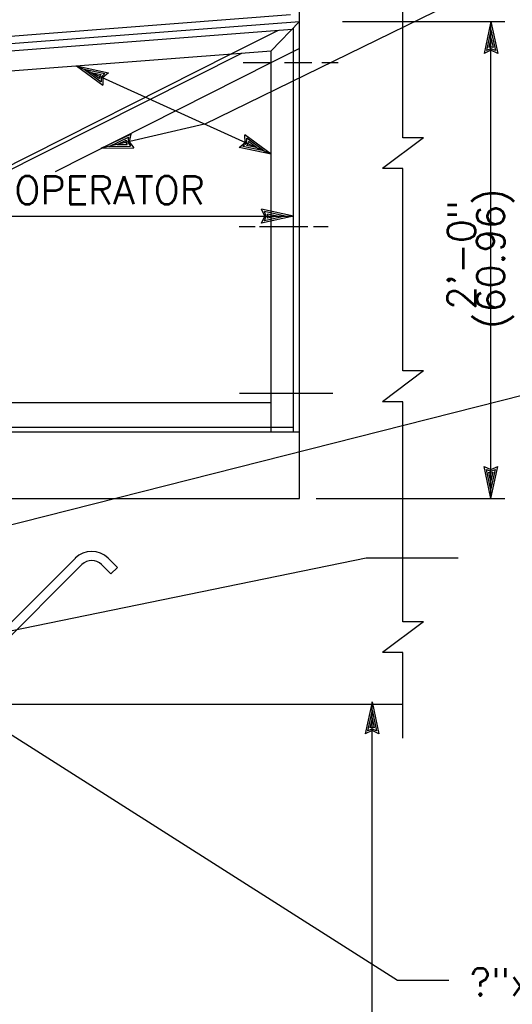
# Model space of a CAD drawing. Extents: x -23 to 2859, y -15 to 3983.
# Tile 19 of 50: x 3.25 to 5.46, y 7.45 to 11.88. Entities that reach past the tile are written whole.
import ezdxf
from ezdxf.enums import TextEntityAlignment as Align

# ---------------------------------------------------------------- set-up
doc = ezdxf.new("R2010")
doc.units = 0
doc.header["$LTSCALE"] = 25.4
doc.header["$MEASUREMENT"] = 0
doc.linetypes.add('HIDDEN2', pattern=[0.1875, 0.125, -0.0625])
doc.layers.add('PAN_TS', color=7, linetype='CONTINUOUS')
doc.styles.add('TXT_SHX', font='txt.shx')

# ---------------------------------------------------------------- blocks, each defined once
blk = doc.blocks.new('LT3')
at = {"layer": 'PAN_TS', "color": 24, "linetype": 'CONTINUOUS'}
for p, q in [((0, 0), (-0.0015, 0.000325)), ((-0.00135, 0), (-0.0015, 0.000325)), ((0, 0), (-0.0015, -0.000325)), ((-0.0015, -0.000325), (-0.00135, 0)), ((-0.000387, 0), (-0.001362, 0.000212)), ((-0.001275, 0), (-0.001362, 0.000212)), ((-0.000387, 0), (-0.001362, -0.000212)), ((-0.001362, -0.000212), (-0.001275, 0)), ((-0.000763, 0), (-0.001225, 0.0001)), ((-0.001187, 0), (-0.001225, 0.0001)), ((-0.000763, 0), (-0.001225, -0.0001)), ((-0.001225, -0.0001), (-0.001187, 0))]:
    blk.add_line(p, q, dxfattribs=at)

msp = doc.modelspace()

# ---------------------------------------------------------------- linework, layer by layer
at = {"layer": 'PAN_TS', "color": 7, "linetype": 'CONTINUOUS'}
for p, q in [((4.5057, 9.7249), (4.5057, 12.7069)), ((4.9697, 11.3459), (4.9697, 12.2569)), ((4.0787, 11.4079), (5.5046, 12.1042)), ((1.1697, 11.6459), (4.4657, 11.8999)), ((1.1927, 11.6149), (4.5057, 11.8689)), ((4.3787, 11.7369), (4.5057, 11.8689)), ((4.6997, 11.8689), (5.4287, 11.8689)), ((5.3667, 9.7249), (5.3667, 11.8689)), ((1.2707, 11.5879), (4.4727, 11.8339)), ((4.1987, 11.7229), (4.4117, 11.8299)), ((4.4787, 10.0239), (4.4787, 11.8399)), ((1.3707, 11.5069), (4.3787, 11.7369)), ((4.3787, 11.6839), (4.5037, 11.7469)), ((4.3787, 10.0239), (4.3787, 11.7369)), ((3.1217, 11.1809), (4.1987, 11.7229)), ((3.1527, 11.1769), (4.2457, 11.7269)), ((3.4077, 11.1949), (4.3787, 11.6839)), ((4.2517, 11.6849), (4.3747, 11.6849)), ((4.4377, 11.6849), (4.5617, 11.6849)), ((4.6057, 11.6849), (4.6797, 11.6849)), ((3.5027, 11.6699), (4.3787, 11.2719)), ((4.0787, 11.4079), (3.6137, 11.2989)), ((5.0637, 11.3459), (4.8787, 11.2079)), ((5.0637, 11.3459), (4.9697, 11.3459)), ((4.9697, 11.2079), (4.8787, 11.2079)), ((4.9697, 10.2979), (4.9697, 11.2079)), ((1.2687, 10.9939), (4.4787, 10.9939)), ((4.2337, 10.9469), (4.3067, 10.9469)), ((4.3257, 10.9469), (4.5437, 10.9469)), ((4.5687, 10.9469), (4.6347, 10.9469)), ((5.0637, 10.2979), (4.8787, 10.1599)), ((5.0637, 10.2979), (4.9697, 10.2979)), ((5.5197, 10.1909), (2.7787, 9.4959)), ((4.2357, 10.1979), (4.6557, 10.1979)), ((2.5677, 10.1559), (4.3787, 10.1559)), ((4.9697, 10.1599), (4.8787, 10.1599)), ((4.9697, 9.1709), (4.9697, 10.1599)), ((2.5677, 10.0239), (4.5057, 10.0239)), ((3.0137, 9.7249), (4.5057, 9.7249)), ((4.5807, 9.7249), (5.4287, 9.7249)), ((2.8877, 9.0649), (4.8057, 9.4579)), ((2.8927, 8.8529), (3.4977, 9.4569)), ((2.9227, 8.8229), (3.5267, 9.4279)), ((3.6087, 9.4339), (3.6577, 9.3859)), ((3.6447, 9.4569), (3.6867, 9.4149)), ((4.8057, 9.4579), (5.2187, 9.4579)), ((3.6577, 9.3859), (3.6867, 9.4149)), ((5.0637, 9.1709), (4.8787, 9.0329)), ((5.0637, 9.1709), (4.9697, 9.1709)), ((4.9697, 9.0329), (4.8787, 9.0329)), ((4.9697, 8.6469), (4.9697, 9.0329)), ((4.8317, 0.7299), (4.8317, 8.8109)), ((2.8667, 8.7999), (4.9697, 8.7999)), ((3.0467, 8.7669), (4.9459, 7.5596)), ((4.9459, 7.5596), (5.1779, 7.5596))]:
    msp.add_line(p, q, dxfattribs=at)
at = {"layer": 'PAN_TS', "color": 7, "linetype": 'HIDDEN2'}
msp.add_line((2.5687, 10.0449), (4.4787, 10.0449), dxfattribs=at)
at = {"layer": 'PAN_TS', "color": 7, "linetype": 'CONTINUOUS'}
for radius in [0.1042, 0.0627]:
    msp.add_arc((3.571, 9.3831), radius, 45, 135, dxfattribs=at)

# ---------------------------------------------------------------- block references
at = {"layer": 'PAN_TS', "linetype": 'CONTINUOUS'}
for p, xscale, yscale, zscale, rotation in [((5.3667, 11.8689), 96, 96, 96, 90.00000000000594), ((3.5027, 11.6699), 96.00018799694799, 96.00018799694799, 96.00018799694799, 155.5658712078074), ((3.6137, 11.2989), 96.00014692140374, 96.00014692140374, 96.00014692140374, 193.1923357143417), ((4.3787, 11.2719), 96.000187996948, 96.000187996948, 96.000187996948, 335.5658712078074), ((5.3667, 9.7249), 96, 96, 96, 269.9999999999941), ((4.8317, 8.8109), 96, 96, 96, 90.00000000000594)]:
    msp.add_blockref('LT3', p, dxfattribs=dict(at, xscale=xscale, yscale=yscale, zscale=zscale, rotation=rotation))
at = {"layer": 'PAN_TS', "linetype": 'CONTINUOUS', "xscale": 96, "yscale": 96, "zscale": 96}
msp.add_blockref('LT3', (4.4787, 10.9939), dxfattribs=at)

# ---------------------------------------------------------------- texts
at = {"layer": 'PAN_TS', "color": 7, "linetype": 'CONTINUOUS', "style": 'TXT_SHX'}
msp.add_text("AS REQ'D BY OPERATOR", height=0.125, dxfattribs=at).set_placement((3.0288, 11.0479), align=Align.CENTER)
for s, p in [('(60.96)', (5.4277, 10.8031)), ('2\'-0"', (5.2967, 10.8192))]:
    msp.add_text(s, height=0.125, rotation=90, dxfattribs=at).set_placement(p, align=Align.CENTER)
msp.add_text('?"x2"(.48x5.08) RUBBER', height=0.125, dxfattribs=at).set_placement((5.2705, 7.4893))

doc.saveas('drawing.dxf')
